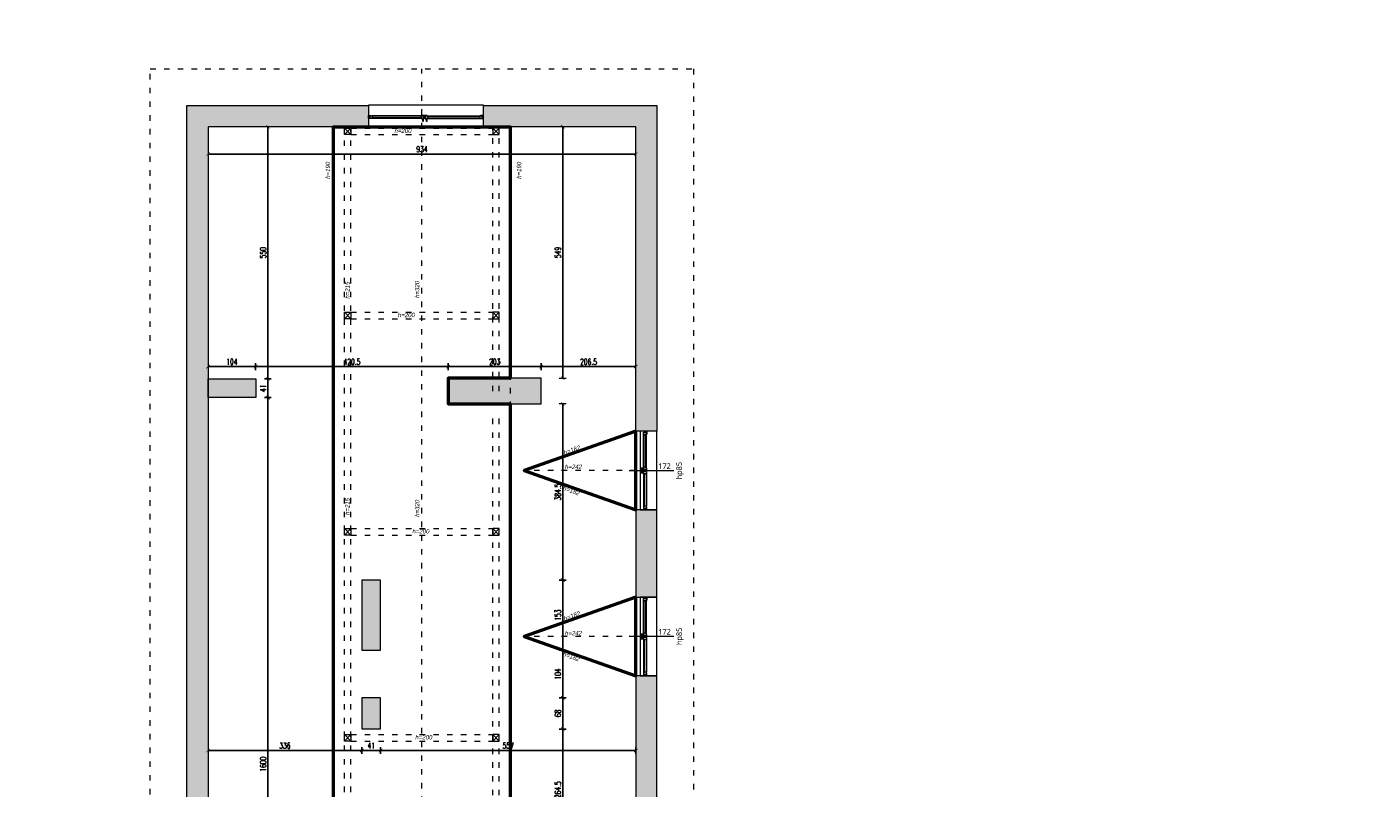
# Model space of a CAD drawing. Header units: millimetres. Extents: x -221 to 149158, y -114258 to 0.
# Tile 176 of 219: x 108226 to 111165, y -52852 to -51192. Entities that reach past the tile are written whole.
import ezdxf
from ezdxf.enums import TextEntityAlignment as Align

# ---------------------------------------------------------------- set-up
doc = ezdxf.new("R2010")
doc.units = ezdxf.units.MM
doc.linetypes.add('ACAD_ISO03W100', pattern=[30, 12, -18])
doc.layers.get('0').update_dxf_attribs({"lineweight": 0})
doc.layers.add('A-przekrycieram.ART', color=7, linetype='Continuous', lineweight=0, true_color=0xffffff)
for name, color, linetype, lineweight in [('konstrukcja istn..KF', 252, 'Continuous', 15), ('opis..KF', 250, 'Continuous', 15), ('powierzchnie', 21, 'Continuous', 50), ('stolarka_arch', 250, 'Continuous', 5), ('wymiar..KF', 12, 'Continuous', 5), ('wypełnienie istn..KF', 250, 'Continuous', 0), ('ściany ist..KF', 61, 'Continuous', 5)]:
    doc.layers.add(name, color=color, linetype=linetype, lineweight=lineweight)
doc.styles.add('ARCH', font='segoeuil.ttf')
doc.styles.add('DIM', font='simplex.shx', dxfattribs={"width": 0.6})
doc.dimstyles.new('100-STD', dxfattribs={"dimscale": 10, "dimtxt": 1.3, "dimasz": 0.15, "dimexe": 5, "dimexo": 10, "dimgap": 0.4, "dimtad": 1, "dimdec": 1, "dimrnd": 0.5, "dimdsep": 46, "dimtxsty": 'DIM', "dimblk": 'KR21', "dimcen": 1, "dimdle": 10, "dimse1": 1, "dimse2": 1, "dimclrd": 256, "dimclre": 256, "dimclrt": 256, "dimadec": 0, "dimazin": 0, "dimtfac": 1, "dimtdec": 1, "dimtmove": 2, "dimatfit": 3, "dimldrblk": 'KR21', "dimfxl": 1, "dimtvp": 5.6, "dimtolj": 1, "dimtzin": 2, "dimarcsym": 0})

# ---------------------------------------------------------------- blocks, each defined once
blk = doc.blocks.new('*U661')
at = {"layer": 'stolarka_arch', "lineweight": 0}
blk.add_lwpolyline([(0, 0), (172, 0), (172, -36.6), (0, -36.6)], close=True, dxfattribs=at)
at = {"layer": 'stolarka_arch'}
for points in [[(0, -22), (6, -22), (6, -23), (3, -23), (3, -28), (0, -28)], [(3, -23), (8, -23), (8, -29), (2, -29), (2, -28), (3, -28)], [(8, -26), (79, -26), (79, -23), (8, -23)], [(8, -26), (79, -26), (79, -29), (8, -29)], [(84, -23), (79, -23), (79, -29), (85, -29), (85, -28), (84, -28)], [(84, -30), (80, -30), (80, -29), (84, -29)], [(81, -22), (91, -22), (91, -23), (88, -23), (88, -28), (84, -28), (84, -23), (81, -23)], [(88, -23), (93, -23), (93, -29), (87, -29), (87, -28), (88, -28)], [(92, -30), (88, -30), (88, -29), (92, -29)], [(164, -26), (93, -26), (93, -23), (164, -23)], [(164, -26), (93, -26), (93, -29), (164, -29)], [(169, -23), (164, -23), (164, -29), (170, -29), (170, -28), (169, -28)], [(172, -22), (166, -22), (166, -23), (169, -23), (169, -28), (172, -28)], [(83, -35), (81, -35), (81, -30), (83, -30)], [(91, -35), (89, -35), (89, -30), (91, -30)]]:
    blk.add_lwpolyline(points, close=True, dxfattribs=at)
blk = doc.blocks.new('*U659')
at = {"layer": 'stolarka_arch', "lineweight": 0}
blk.add_lwpolyline([(0, 0), (172, 0), (172, -36.6), (0, -36.6)], close=True, dxfattribs=at)
at = {"layer": 'stolarka_arch'}
for points in [[(0, -22), (6, -22), (6, -23), (3, -23), (3, -28), (0, -28)], [(3, -23), (8, -23), (8, -29), (2, -29), (2, -28), (3, -28)], [(8, -26), (79, -26), (79, -23), (8, -23)], [(8, -26), (79, -26), (79, -29), (8, -29)], [(84, -23), (79, -23), (79, -29), (85, -29), (85, -28), (84, -28)], [(84, -30), (80, -30), (80, -29), (84, -29)], [(81, -22), (91, -22), (91, -23), (88, -23), (88, -28), (84, -28), (84, -23), (81, -23)], [(88, -23), (93, -23), (93, -29), (87, -29), (87, -28), (88, -28)], [(92, -30), (88, -30), (88, -29), (92, -29)], [(164, -26), (93, -26), (93, -23), (164, -23)], [(164, -26), (93, -26), (93, -29), (164, -29)], [(169, -23), (164, -23), (164, -29), (170, -29), (170, -28), (169, -28)], [(172, -22), (166, -22), (166, -23), (169, -23), (169, -28), (172, -28)], [(83, -35), (81, -35), (81, -30), (83, -30)], [(91, -35), (89, -35), (89, -30), (91, -30)]]:
    blk.add_lwpolyline(points, close=True, dxfattribs=at)
blk = doc.blocks.new('*U655')
at = {"layer": 'stolarka_arch', "lineweight": 0}
blk.add_lwpolyline([(0, 0), (251, 0), (251, -46.8), (0, -46.8)], close=True, dxfattribs=at)
at = {"layer": 'stolarka_arch'}
for points in [[(0, -22), (6, -22), (6, -23), (3, -23), (3, -28), (0, -28)], [(3, -23), (8, -23), (8, -29), (2, -29), (2, -28), (3, -28)], [(8, -26), (121.3, -26), (121.3, -23), (8, -23)], [(8, -26), (121.3, -26), (121.3, -29), (8, -29)], [(126.3, -23), (121.3, -23), (121.3, -29), (127.3, -29), (127.3, -28), (126.3, -28)], [(126.3, -30), (122.3, -30), (122.3, -29), (126.3, -29)], [(123.3, -22), (133.3, -22), (133.3, -23), (130.3, -23), (130.3, -28), (126.3, -28), (126.3, -23), (123.3, -23)], [(130.3, -23), (135.3, -23), (135.3, -29), (129.3, -29), (129.3, -28), (130.3, -28)], [(134.3, -30), (130.3, -30), (130.3, -29), (134.3, -29)], [(243, -26), (135.3, -26), (135.3, -23), (243, -23)], [(243, -26), (135.3, -26), (135.3, -29), (243, -29)], [(248, -23), (243, -23), (243, -29), (249, -29), (249, -28), (248, -28)], [(251, -22), (245, -22), (245, -23), (248, -23), (248, -28), (251, -28)], [(125.3, -35), (123.3, -35), (123.3, -30), (125.3, -30)], [(133.3, -35), (131.3, -35), (131.3, -30), (133.3, -30)]]:
    blk.add_lwpolyline(points, close=True, dxfattribs=at)
blk = doc.blocks.new('*U609')
at = {"layer": 'opis..KF'}
blk.add_line((20, 0), (-77, 0), dxfattribs=at)
at = {"layer": 'opis..KF', "style": 'ARCH', "flags": 12}
for tag, p in [('150', (0, 10)), ('120', (0, -10))]:
    blk.add_attdef(tag, text='', height=12, dxfattribs=at).set_placement(p, align=Align.MIDDLE_CENTER)
blk.add_attdef('hp', text='', height=12, rotation=90, dxfattribs=at).set_placement((31.7, 0), align=Align.MIDDLE_CENTER)
blk = doc.blocks.new('*U610')
at = {"layer": 'opis..KF'}
blk.add_line((20, 0), (-77, 0), dxfattribs=at)
at = {"layer": 'opis..KF', "style": 'ARCH', "flags": 12}
for tag, p in [('150', (0, 10)), ('120', (0, -10))]:
    blk.add_attdef(tag, text='', height=12, dxfattribs=at).set_placement(p, align=Align.MIDDLE_CENTER)
blk.add_attdef('hp', text='', height=12, rotation=90, dxfattribs=at).set_placement((31.7, 0), align=Align.MIDDLE_CENTER)
blk = doc.blocks.new('KR21')
at = {"ltscale": 100}
blk.add_line((0, -5), (0, 5), dxfattribs=at)
at = {"ltscale": 100, "const_width": 0.84}
blk.add_lwpolyline([(-2.5, -2.5), (2.6, 2.6)], dxfattribs=at)
blk = doc.blocks.new('*D907')
at = {"layer": 'Defpoints', "color": 0, "linetype": 'ByBlock', "transparency": 16777216}
for p in [(108621.3, -52000.3), (108752, -52000.3), (108699.6, -53600.3)]:
    blk.add_point(p, dxfattribs=at)
at = {"layer": 'wymiar..KF', "linetype": 'Continuous', "lineweight": -2, "transparency": 16777216}
blk.add_line((108752, -53598.8), (108752, -52001.8), dxfattribs=at)
at = {"layer": 'wymiar..KF', "linetype": 'ByBlock', "lineweight": -2, "transparency": 16777216, "xscale": 1.5, "yscale": 1.5, "zscale": 1.5}
for p, rotation in [((108752, -52000.3), 90), ((108752, -53600.3), 270)]:
    blk.add_blockref('KR21', p, dxfattribs=dict(at, rotation=rotation))
at = {"layer": 'wymiar..KF', "linetype": 'ByBlock', "transparency": 16777216, "insert": (108741.5, -52800.3), "char_height": 13, "attachment_point": 5, "rotation": 90, "style": 'DIM'}
blk.add_mtext('\\A1;1600', dxfattribs=at)
blk = doc.blocks.new('*D908')
at = {"layer": 'Defpoints', "color": 0, "linetype": 'ByBlock', "transparency": 16777216}
for p in [(108621.3, -51959.3), (108752, -51959.3), (108621.3, -52000.3)]:
    blk.add_point(p, dxfattribs=at)
at = {"layer": 'wymiar..KF', "linetype": 'Continuous', "lineweight": -2, "transparency": 16777216}
blk.add_line((108752, -51998.8), (108752, -51960.8), dxfattribs=at)
at = {"layer": 'wymiar..KF', "linetype": 'ByBlock', "lineweight": -2, "transparency": 16777216, "xscale": 1.5, "yscale": 1.5, "zscale": 1.5}
for p, rotation in [((108752, -51959.3), 90), ((108752, -52000.3), 270)]:
    blk.add_blockref('KR21', p, dxfattribs=dict(at, rotation=rotation))
at = {"layer": 'wymiar..KF', "linetype": 'ByBlock', "transparency": 16777216, "insert": (108741.5, -51979.8), "char_height": 13, "attachment_point": 5, "rotation": 90, "style": 'DIM'}
blk.add_mtext('\\A1;41', dxfattribs=at)
blk = doc.blocks.new('*D909')
at = {"layer": 'Defpoints', "color": 0, "linetype": 'ByBlock', "transparency": 16777216}
for p in [(108621.3, -51409.3), (108752, -51409.3), (108621.3, -51959.3)]:
    blk.add_point(p, dxfattribs=at)
at = {"layer": 'wymiar..KF', "linetype": 'Continuous', "lineweight": -2, "transparency": 16777216}
blk.add_line((108752, -51957.8), (108752, -51410.8), dxfattribs=at)
at = {"layer": 'wymiar..KF', "linetype": 'ByBlock', "lineweight": -2, "transparency": 16777216, "xscale": 1.5, "yscale": 1.5, "zscale": 1.5}
for p, rotation in [((108752, -51409.3), 90), ((108752, -51959.3), 270)]:
    blk.add_blockref('KR21', p, dxfattribs=dict(at, rotation=rotation))
at = {"layer": 'wymiar..KF', "linetype": 'ByBlock', "transparency": 16777216, "insert": (108741.5, -51684.3), "char_height": 13, "attachment_point": 5, "rotation": 90, "style": 'DIM'}
blk.add_mtext('\\A1;550', dxfattribs=at)
blk = doc.blocks.new('*D911')
at = {"layer": 'Defpoints', "color": 0, "linetype": 'ByBlock', "transparency": 16777216}
for p in [(108725.3, -51932.7), (108621.3, -51959.3), (108725.3, -51959.3)]:
    blk.add_point(p, dxfattribs=at)
at = {"layer": 'wymiar..KF', "linetype": 'Continuous', "lineweight": -2, "transparency": 16777216}
blk.add_line((108622.8, -51932.7), (108723.8, -51932.7), dxfattribs=at)
at = {"layer": 'wymiar..KF', "linetype": 'ByBlock', "lineweight": -2, "transparency": 16777216, "xscale": 1.5, "yscale": 1.5, "zscale": 1.5, "rotation": 180}
blk.add_blockref('KR21', (108621.3, -51932.7), dxfattribs=at)
at = {"layer": 'wymiar..KF', "linetype": 'ByBlock', "lineweight": -2, "transparency": 16777216, "xscale": 1.5, "yscale": 1.5, "zscale": 1.5}
blk.add_blockref('KR21', (108725.3, -51932.7), dxfattribs=at)
at = {"layer": 'wymiar..KF', "linetype": 'ByBlock', "transparency": 16777216, "insert": (108673.3, -51922.2), "char_height": 13, "attachment_point": 5, "style": 'DIM'}
blk.add_mtext('\\A1;104', dxfattribs=at)
blk = doc.blocks.new('*D912')
at = {"layer": 'Defpoints', "color": 0, "linetype": 'ByBlock', "transparency": 16777216}
for p in [(109145.9, -51932.7), (108725.3, -51959.3), (109145.9, -51958.3)]:
    blk.add_point(p, dxfattribs=at)
at = {"layer": 'wymiar..KF', "linetype": 'Continuous', "lineweight": -2, "transparency": 16777216}
blk.add_line((108726.8, -51932.7), (109144.4, -51932.7), dxfattribs=at)
at = {"layer": 'wymiar..KF', "linetype": 'ByBlock', "lineweight": -2, "transparency": 16777216, "xscale": 1.5, "yscale": 1.5, "zscale": 1.5, "rotation": 180}
blk.add_blockref('KR21', (108725.3, -51932.7), dxfattribs=at)
at = {"layer": 'wymiar..KF', "linetype": 'ByBlock', "lineweight": -2, "transparency": 16777216, "xscale": 1.5, "yscale": 1.5, "zscale": 1.5}
blk.add_blockref('KR21', (109145.9, -51932.7), dxfattribs=at)
at = {"layer": 'wymiar..KF', "linetype": 'ByBlock', "transparency": 16777216, "insert": (108935.6, -51922.2), "char_height": 13, "attachment_point": 5, "style": 'DIM'}
blk.add_mtext('\\A1;420.5', dxfattribs=at)
blk = doc.blocks.new('*D913')
at = {"layer": 'Defpoints', "color": 0, "linetype": 'ByBlock', "transparency": 16777216}
for p in [(109348.9, -51932.7), (109145.9, -51958.3), (109348.9, -51958.3)]:
    blk.add_point(p, dxfattribs=at)
at = {"layer": 'wymiar..KF', "linetype": 'Continuous', "lineweight": -2, "transparency": 16777216}
blk.add_line((109147.4, -51932.7), (109347.4, -51932.7), dxfattribs=at)
at = {"layer": 'wymiar..KF', "linetype": 'ByBlock', "lineweight": -2, "transparency": 16777216, "xscale": 1.5, "yscale": 1.5, "zscale": 1.5, "rotation": 180}
blk.add_blockref('KR21', (109145.9, -51932.7), dxfattribs=at)
at = {"layer": 'wymiar..KF', "linetype": 'ByBlock', "lineweight": -2, "transparency": 16777216, "xscale": 1.5, "yscale": 1.5, "zscale": 1.5}
blk.add_blockref('KR21', (109348.9, -51932.7), dxfattribs=at)
at = {"layer": 'wymiar..KF', "linetype": 'ByBlock', "transparency": 16777216, "insert": (109247.4, -51922.2), "char_height": 13, "attachment_point": 5, "style": 'DIM'}
blk.add_mtext('\\A1;203', dxfattribs=at)
blk = doc.blocks.new('*D914')
at = {"layer": 'Defpoints', "color": 0, "linetype": 'ByBlock', "transparency": 16777216}
for p in [(109555.3, -51932.7), (109348.9, -51958.3), (109555.3, -52073.5)]:
    blk.add_point(p, dxfattribs=at)
at = {"layer": 'wymiar..KF', "linetype": 'Continuous', "lineweight": -2, "transparency": 16777216}
blk.add_line((109350.4, -51932.7), (109553.8, -51932.7), dxfattribs=at)
at = {"layer": 'wymiar..KF', "linetype": 'ByBlock', "lineweight": -2, "transparency": 16777216, "xscale": 1.5, "yscale": 1.5, "zscale": 1.5, "rotation": 180}
blk.add_blockref('KR21', (109348.9, -51932.7), dxfattribs=at)
at = {"layer": 'wymiar..KF', "linetype": 'ByBlock', "lineweight": -2, "transparency": 16777216, "xscale": 1.5, "yscale": 1.5, "zscale": 1.5}
blk.add_blockref('KR21', (109555.3, -51932.7), dxfattribs=at)
at = {"layer": 'wymiar..KF', "linetype": 'ByBlock', "transparency": 16777216, "insert": (109452.1, -51922.2), "char_height": 13, "attachment_point": 5, "style": 'DIM'}
blk.add_mtext('\\A1;206.5', dxfattribs=at)
blk = doc.blocks.new('*D915')
at = {"layer": 'Defpoints', "color": 0, "linetype": 'ByBlock', "transparency": 16777216}
for p in [(109349.5, -51409.3), (109349.5, -51958.3), (109395.8, -51958.3)]:
    blk.add_point(p, dxfattribs=at)
at = {"layer": 'wymiar..KF', "linetype": 'Continuous', "lineweight": -2, "transparency": 16777216}
blk.add_line((109395.8, -51410.8), (109395.8, -51956.8), dxfattribs=at)
at = {"layer": 'wymiar..KF', "linetype": 'ByBlock', "lineweight": -2, "transparency": 16777216, "xscale": 1.5, "yscale": 1.5, "zscale": 1.5}
for p, rotation in [((109395.8, -51409.3), 90), ((109395.8, -51958.3), 270)]:
    blk.add_blockref('KR21', p, dxfattribs=dict(at, rotation=rotation))
at = {"layer": 'wymiar..KF', "linetype": 'ByBlock', "transparency": 16777216, "insert": (109385.3, -51683.8), "char_height": 13, "attachment_point": 5, "rotation": 90, "style": 'DIM'}
blk.add_mtext('\\A1;549', dxfattribs=at)
blk = doc.blocks.new('*D916')
at = {"layer": 'Defpoints', "color": 0, "linetype": 'ByBlock', "lineweight": 40, "transparency": 16777216}
for p in [(0, -51958.3), (46.3, -52014.3), (109348.9, -52014.3)]:
    blk.add_point(p, dxfattribs=at)
at = {"layer": 'wymiar..KF', "linetype": 'Continuous', "lineweight": -2, "transparency": 16777216}
blk.add_line((46.3, -51959.8), (46.3, -52012.8), dxfattribs=at)
at = {"layer": 'wymiar..KF', "linetype": 'ByBlock', "lineweight": -2, "transparency": 16777216, "xscale": 1.5, "yscale": 1.5, "zscale": 1.5}
for p, rotation in [((46.3, -51958.3), 90), ((46.3, -52014.3), 270)]:
    blk.add_blockref('KR21', p, dxfattribs=dict(at, rotation=rotation))
at = {"layer": 'wymiar..KF', "linetype": 'ByBlock', "transparency": 16777216, "insert": (35.8, -51986.3), "char_height": 13, "attachment_point": 5, "rotation": 90, "style": 'DIM'}
blk.add_mtext('\\A1;56', dxfattribs=at)
blk = doc.blocks.new('*D917')
at = {"layer": 'Defpoints', "color": 0, "linetype": 'ByBlock', "transparency": 16777216}
for p in [(109348.9, -52014.3), (108998.2, -52398.5), (109395.8, -52398.5)]:
    blk.add_point(p, dxfattribs=at)
at = {"layer": 'wymiar..KF', "linetype": 'Continuous', "lineweight": -2, "transparency": 16777216}
blk.add_line((109395.8, -52015.8), (109395.8, -52397), dxfattribs=at)
at = {"layer": 'wymiar..KF', "linetype": 'ByBlock', "lineweight": -2, "transparency": 16777216, "xscale": 1.5, "yscale": 1.5, "zscale": 1.5}
for p, rotation in [((109395.8, -52014.3), 90), ((109395.8, -52398.5), 270)]:
    blk.add_blockref('KR21', p, dxfattribs=dict(at, rotation=rotation))
at = {"layer": 'wymiar..KF', "linetype": 'ByBlock', "transparency": 16777216, "insert": (109385.3, -52206.4), "char_height": 13, "attachment_point": 5, "rotation": 90, "style": 'DIM'}
blk.add_mtext('\\A1;384.5', dxfattribs=at)
blk = doc.blocks.new('*D918')
at = {"layer": 'Defpoints', "color": 0, "linetype": 'ByBlock', "transparency": 16777216}
for p in [(108998.2, -52398.5), (108998.2, -52551.6), (109395.8, -52551.6)]:
    blk.add_point(p, dxfattribs=at)
at = {"layer": 'wymiar..KF', "linetype": 'Continuous', "lineweight": -2, "transparency": 16777216}
blk.add_line((109395.8, -52400), (109395.8, -52550.1), dxfattribs=at)
at = {"layer": 'wymiar..KF', "linetype": 'ByBlock', "lineweight": -2, "transparency": 16777216, "xscale": 1.5, "yscale": 1.5, "zscale": 1.5}
for p, rotation in [((109395.8, -52398.5), 90), ((109395.8, -52551.6), 270)]:
    blk.add_blockref('KR21', p, dxfattribs=dict(at, rotation=rotation))
at = {"layer": 'wymiar..KF', "linetype": 'ByBlock', "transparency": 16777216, "insert": (109385.3, -52475), "char_height": 13, "attachment_point": 5, "rotation": 90, "style": 'DIM'}
blk.add_mtext('\\A1;153', dxfattribs=at)
blk = doc.blocks.new('*D919')
at = {"layer": 'Defpoints', "color": 0, "linetype": 'ByBlock', "transparency": 16777216}
for p in [(108998.2, -52551.6), (108998.2, -52655.5), (109395.8, -52655.5)]:
    blk.add_point(p, dxfattribs=at)
at = {"layer": 'wymiar..KF', "linetype": 'Continuous', "lineweight": -2, "transparency": 16777216}
blk.add_line((109395.8, -52553.1), (109395.8, -52654), dxfattribs=at)
at = {"layer": 'wymiar..KF', "linetype": 'ByBlock', "lineweight": -2, "transparency": 16777216, "xscale": 1.5, "yscale": 1.5, "zscale": 1.5}
for p, rotation in [((109395.8, -52551.6), 90), ((109395.8, -52655.5), 270)]:
    blk.add_blockref('KR21', p, dxfattribs=dict(at, rotation=rotation))
at = {"layer": 'wymiar..KF', "linetype": 'ByBlock', "transparency": 16777216, "insert": (109385.3, -52603.5), "char_height": 13, "attachment_point": 5, "rotation": 90, "style": 'DIM'}
blk.add_mtext('\\A1;104', dxfattribs=at)
blk = doc.blocks.new('*D920')
at = {"layer": 'Defpoints', "color": 0, "linetype": 'ByBlock', "transparency": 16777216}
for p in [(108998.2, -52655.5), (108998.2, -52723.6), (109395.8, -52723.6)]:
    blk.add_point(p, dxfattribs=at)
at = {"layer": 'wymiar..KF', "linetype": 'Continuous', "lineweight": -2, "transparency": 16777216}
blk.add_line((109395.8, -52657), (109395.8, -52722.1), dxfattribs=at)
at = {"layer": 'wymiar..KF', "linetype": 'ByBlock', "lineweight": -2, "transparency": 16777216, "xscale": 1.5, "yscale": 1.5, "zscale": 1.5}
for p, rotation in [((109395.8, -52655.5), 90), ((109395.8, -52723.6), 270)]:
    blk.add_blockref('KR21', p, dxfattribs=dict(at, rotation=rotation))
at = {"layer": 'wymiar..KF', "linetype": 'ByBlock', "transparency": 16777216, "insert": (109385.3, -52689.5), "char_height": 13, "attachment_point": 5, "rotation": 90, "style": 'DIM'}
blk.add_mtext('\\A1;68', dxfattribs=at)
blk = doc.blocks.new('*D921')
at = {"layer": 'Defpoints', "color": 0, "linetype": 'ByBlock', "transparency": 16777216}
for p in [(108998.2, -52723.6), (109027.3, -52988.3), (109395.8, -52988.3)]:
    blk.add_point(p, dxfattribs=at)
at = {"layer": 'wymiar..KF', "linetype": 'Continuous', "lineweight": -2, "transparency": 16777216}
blk.add_line((109395.8, -52725.1), (109395.8, -52986.8), dxfattribs=at)
at = {"layer": 'wymiar..KF', "linetype": 'ByBlock', "lineweight": -2, "transparency": 16777216, "xscale": 1.5, "yscale": 1.5, "zscale": 1.5}
for p, rotation in [((109395.8, -52723.6), 90), ((109395.8, -52988.3), 270)]:
    blk.add_blockref('KR21', p, dxfattribs=dict(at, rotation=rotation))
at = {"layer": 'wymiar..KF', "linetype": 'ByBlock', "transparency": 16777216, "insert": (109385.3, -52855.9), "char_height": 13, "attachment_point": 5, "rotation": 90, "style": 'DIM'}
blk.add_mtext('\\A1;264.5', dxfattribs=at)
blk = doc.blocks.new('*D922')
at = {"layer": 'Defpoints', "color": 0, "linetype": 'ByBlock', "transparency": 16777216}
for p in [(108621.3, -52714.3), (108957.2, -52704.6), (108957.2, -52770.4)]:
    blk.add_point(p, dxfattribs=at)
at = {"layer": 'wymiar..KF', "linetype": 'Continuous', "lineweight": -2, "transparency": 16777216}
blk.add_line((108622.8, -52770.4), (108955.7, -52770.4), dxfattribs=at)
at = {"layer": 'wymiar..KF', "linetype": 'ByBlock', "lineweight": -2, "transparency": 16777216, "xscale": 1.5, "yscale": 1.5, "zscale": 1.5, "rotation": 180}
blk.add_blockref('KR21', (108621.3, -52770.4), dxfattribs=at)
at = {"layer": 'wymiar..KF', "linetype": 'ByBlock', "lineweight": -2, "transparency": 16777216, "xscale": 1.5, "yscale": 1.5, "zscale": 1.5}
blk.add_blockref('KR21', (108957.2, -52770.4), dxfattribs=at)
at = {"layer": 'wymiar..KF', "linetype": 'ByBlock', "transparency": 16777216, "insert": (108789.2, -52759.9), "char_height": 13, "attachment_point": 5, "style": 'DIM'}
blk.add_mtext('\\A1;336', dxfattribs=at)
blk = doc.blocks.new('*D923')
at = {"layer": 'Defpoints', "color": 0, "linetype": 'ByBlock', "transparency": 16777216}
for p in [(108957.2, -52704.6), (108998.2, -52723.6), (108998.2, -52770.4)]:
    blk.add_point(p, dxfattribs=at)
at = {"layer": 'wymiar..KF', "linetype": 'Continuous', "lineweight": -2, "transparency": 16777216}
blk.add_line((108958.7, -52770.4), (108996.7, -52770.4), dxfattribs=at)
at = {"layer": 'wymiar..KF', "linetype": 'ByBlock', "lineweight": -2, "transparency": 16777216, "xscale": 1.5, "yscale": 1.5, "zscale": 1.5, "rotation": 180}
blk.add_blockref('KR21', (108957.2, -52770.4), dxfattribs=at)
at = {"layer": 'wymiar..KF', "linetype": 'ByBlock', "lineweight": -2, "transparency": 16777216, "xscale": 1.5, "yscale": 1.5, "zscale": 1.5}
blk.add_blockref('KR21', (108998.2, -52770.4), dxfattribs=at)
at = {"layer": 'wymiar..KF', "linetype": 'ByBlock', "transparency": 16777216, "insert": (108977.7, -52759.9), "char_height": 13, "attachment_point": 5, "style": 'DIM'}
blk.add_mtext('\\A1;41', dxfattribs=at)
blk = doc.blocks.new('*D924')
at = {"layer": 'Defpoints', "color": 0, "linetype": 'ByBlock', "transparency": 16777216}
for p in [(109555.3, -52607.5), (108998.2, -52723.6), (109555.3, -52770.4)]:
    blk.add_point(p, dxfattribs=at)
at = {"layer": 'wymiar..KF', "linetype": 'Continuous', "lineweight": -2, "transparency": 16777216}
blk.add_line((108999.7, -52770.4), (109553.8, -52770.4), dxfattribs=at)
at = {"layer": 'wymiar..KF', "linetype": 'ByBlock', "lineweight": -2, "transparency": 16777216, "xscale": 1.5, "yscale": 1.5, "zscale": 1.5, "rotation": 180}
blk.add_blockref('KR21', (108998.2, -52770.4), dxfattribs=at)
at = {"layer": 'wymiar..KF', "linetype": 'ByBlock', "lineweight": -2, "transparency": 16777216, "xscale": 1.5, "yscale": 1.5, "zscale": 1.5}
blk.add_blockref('KR21', (109555.3, -52770.4), dxfattribs=at)
at = {"layer": 'wymiar..KF', "linetype": 'ByBlock', "transparency": 16777216, "insert": (109276.7, -52759.9), "char_height": 13, "attachment_point": 5, "style": 'DIM'}
blk.add_mtext('\\A1;557', dxfattribs=at)
blk = doc.blocks.new('*D972')
at = {"layer": 'Defpoints', "color": 0, "linetype": 'ByBlock', "transparency": 16777216}
for p in [(108621.3, -51409.3), (109555.3, -51409.3), (109555.3, -51469)]:
    blk.add_point(p, dxfattribs=at)
at = {"layer": 'wymiar..KF', "linetype": 'Continuous', "lineweight": -2, "transparency": 16777216}
blk.add_line((108622.8, -51469), (109553.8, -51469), dxfattribs=at)
at = {"layer": 'wymiar..KF', "linetype": 'ByBlock', "lineweight": -2, "transparency": 16777216, "xscale": 1.5, "yscale": 1.5, "zscale": 1.5, "rotation": 180}
blk.add_blockref('KR21', (108621.3, -51469), dxfattribs=at)
at = {"layer": 'wymiar..KF', "linetype": 'ByBlock', "lineweight": -2, "transparency": 16777216, "xscale": 1.5, "yscale": 1.5, "zscale": 1.5}
blk.add_blockref('KR21', (109555.3, -51469), dxfattribs=at)
at = {"layer": 'wymiar..KF', "linetype": 'ByBlock', "transparency": 16777216, "insert": (109088.3, -51458.5), "char_height": 13, "attachment_point": 5, "style": 'DIM'}
blk.add_mtext('\\A1;934', dxfattribs=at)
blk = doc.blocks.new('*U1674')
at = {"layer": 'A-przekrycieram.ART'}
h = blk.add_hatch(color=256, dxfattribs=at)
h.dxf.hatch_style = 1
h.paths.add_polyline_path([(0, 4200), (5940, 4200), (5940, 0), (0, 0)])
h.paths.add_polyline_path([(200, 4100), (5840, 4100), (5840, 100), (200, 100)], flags=16)

msp = doc.modelspace()

# ---------------------------------------------------------------- hatches: boundary and pattern name
at = {"layer": 'wypełnienie istn..KF', "true_color": 0xc8c8c8}
h = msp.add_hatch(color=9, dxfattribs=at)
h.dxf.hatch_style = 1
h.paths.add_polyline_path([(108621.32, -54556.29), (108621.32, -54169.29), (108699.61, -54169.29), (108699.61, -54010.29), (108653.61, -54010.29), (108653.61, -54123.29), (108575.32, -54123.29), (108575.32, -54575.38), (108797.88, -54797.35), (109687.5, -54797.35), (109687.5, -54751.3), (108816.9, -54751.35)])
h.paths.add_polyline_path([(108699.61, -53600.29), (108621.32, -53600.29), (108621.32, -53431.29), (108575.32, -53431.29), (108575.32, -53646.29), (108653.61, -53646.29), (108653.61, -53760.29), (108699.61, -53760.29)])
h.paths.add_polyline_path([(108621.32, -53093.29), (108575.32, -53093.29), (108575.32, -53259.29), (108621.32, -53259.29)])
h.paths.add_polyline_path([(108621.32, -51409.29), (108971.72, -51409.29), (108971.72, -51363.29), (108575.32, -51363.29), (108575.32, -52921.29), (108621.32, -52921.29)])
h.paths.add_polyline_path([(109601.32, -51363.29), (109222.72, -51363.29), (109222.72, -51409.29), (109555.27, -51409.29), (109555.27, -52073.53), (109601.32, -52073.53)])
h.paths.add_polyline_path([(109601.32, -52245.53), (109555.32, -52245.53), (109555.32, -52435.53), (109601.32, -52435.53)])
h.paths.add_polyline_path([(109601.32, -52607.53), (109555.32, -52607.53), (109555.32, -52988.29), (109027.27, -52988.29), (109027.27, -53028.29), (109069.27, -53028.29), (109069.27, -53609.29), (109611.17, -53609.29), (109611.17, -53594.29), (109099.17, -53594.29), (109099.17, -53018.29), (109767.17, -53018.29), (109767.17, -53594.29), (109700.17, -53594.29), (109700.17, -53609.29), (109797.17, -53609.29), (109797.17, -53018.29), (109947.49, -53018.29), (109947.49, -52972.29), (109601.32, -52972.29)])
h.paths.add_polyline_path([(110317.49, -52972.29), (110065.49, -52972.29), (110065.49, -53018.29), (110317.49, -53018.29)])
h.paths.add_polyline_path([(110677.49, -52972.29), (110435.49, -52972.29), (110435.49, -53018.29), (110677.49, -53018.29)])
h.paths.add_polyline_path([(111422.74, -52972.29), (110795.49, -52972.29), (110795.49, -53018.29), (111156.67, -53018.29), (111156.67, -53706.3), (111191.67, -53706.3), (111191.67, -53619.29), (111700.84, -53619.29), (111700.84, -53572.29), (111191.67, -53572.29), (111190.67, -53018.29), (111422.74, -53018.29)])
h.paths.add_polyline_path([(111692.74, -52972.29), (111540.74, -52972.29), (111540.74, -53018.29), (111692.74, -53018.29)], flags=17)
h.paths.add_polyline_path([(111962.74, -52972.29), (111810.74, -52972.29), (111810.74, -53018.29), (111962.74, -53018.29)])
h.paths.add_polyline_path([(112232.74, -52972.29), (112080.74, -52972.29), (112080.74, -53018.29), (112232.74, -53018.29)], flags=17)
h.paths.add_polyline_path([(112592.74, -52972.29), (112350.74, -52972.29), (112350.74, -53018.29), (112534.67, -53018.29), (112534.67, -53572.29), (111790.84, -53572.29), (111790.84, -53619.29), (112582.05, -53619.29), (112582.05, -53572.29), (112564.67, -53572.29), (112564.67, -53018.29), (112592.74, -53018.29)])
h.paths.add_polyline_path([(112859.25, -52972.29), (112710.74, -52972.29), (112710.74, -53018.29), (112812.67, -53018.29), (112812.67, -53572.29), (112682.01, -53572.29), (112682.01, -53619.29), (112859.21, -53619.29), (112859.29, -53018.29), (112859.21, -53016.51)])
h.paths.add_polyline_path([(113070.21, -52735.21), (113024.21, -52735.21), (113024.21, -52972.29), (113006.25, -52972.29), (113006.25, -53018.29), (113357.89, -53018.29), (113514.25, -53018.29), (113514.25, -53572.29), (113154.25, -53572.29), (113154.25, -53604.29), (113047.25, -53604.29), (113047.25, -53619.29), (113514.25, -53619.29), (113532.49, -53619.29), (113739.21, -53619.29), (113739.21, -53573.29), (113547.21, -53573.29), (113547.21, -53018.29), (113573.21, -53018.29), (113573.21, -52978.29), (113505.87, -52978.29), (113333.21, -52978.29), (113333.21, -53000.79), (113070.21, -53000.79)])
h.paths.add_polyline_path([(110037.5, -54751.35), (109805.5, -54751.35), (109805.5, -54797.35), (110037.5, -54797.35)])
h.paths.add_polyline_path([(110407.49, -54751.35), (110155.5, -54751.35), (110155.5, -54797.35), (110407.49, -54797.35)])
h.paths.add_polyline_path([(110767.49, -54751.86), (110615.67, -54751.3), (110615.67, -53908.3), (111209.21, -53908.3), (111209.17, -53893.3), (111186.67, -53893.3), (111186.67, -53806.3), (111156.67, -53806.3), (111156.67, -53878.3), (110585.67, -53878.3), (110585.67, -54751.3), (110525.49, -54751.3), (110525.49, -54798.07), (110767.49, -54797.86)])
h.paths.add_polyline_path([(111152.74, -54751.24), (110885.49, -54751.3), (110885.49, -54798.07), (111152.74, -54798.01)], flags=17)
h.paths.add_polyline_path([(111448.24, -54751.35), (111402.24, -54751.3), (111402.25, -53908.3), (112060.16, -53908.3), (112060.16, -53893.3), (111319.17, -53893.29), (111319.21, -53908.3), (111372.24, -53908.3), (111372.24, -54751.24), (111270.74, -54751.24), (111270.74, -54797.24), (111402.24, -54797.24), (111402.24, -54924.3), (111730.12, -54924.3), (111730.12, -54878.3), (111448.24, -54878.3)])
h.paths.add_polyline_path([(112281.24, -54804.3), (112412.74, -54804.3), (112412.74, -54758.3), (112311.35, -54758.3), (112311.63, -53908.24), (112476.21, -53908.29), (112476.21, -53893.3), (112150.16, -53893.3), (112150.16, -53908.19), (112281.24, -53907.94), (112281.24, -54758.24), (112235.24, -54758.3), (112235.24, -54878.3), (111981.12, -54877.52), (111981.12, -54924.3), (112281.24, -54924.3)])
h.paths.add_polyline_path([(112772.74, -54758.3), (112530.74, -54758.3), (112530.74, -54804.3), (112772.74, -54804.3)])
h.paths.add_polyline_path([(113107.72, -54758.3), (112890.74, -54758.3), (112890.74, -54804.3), (113107.72, -54804.3)], flags=17)
h.paths.add_polyline_path([(113502.69, -54758.3), (113376.35, -54758.3), (113376.35, -53908.3), (113475.67, -53908.3), (113475.67, -53893.29), (112566.21, -53893.29), (112566.21, -53908.3), (113346.35, -53908.3), (113346.35, -54758.3), (113225.72, -54758.3), (113225.72, -54804.3), (113502.69, -54804.3)])
h.paths.add_polyline_path([(113866.39, -54758.3), (113620.69, -54758.3), (113620.69, -54804.3), (113866.39, -54804.3)], flags=17)
h.paths.add_polyline_path([(115042.21, -54582.38), (115042.21, -54126.29), (114952.21, -54126.29), (114952.21, -54017.3), (114906.21, -54017.3), (114906.21, -54172.29), (114999.01, -54172.29), (114998.76, -54565.78), (114811.39, -54758.3), (114454.39, -54758.3), (114454.39, -54101.32), (114448.71, -54097.29), (114389.96, -54055.65), (114389.96, -54059.54), (114375.96, -54059.54), (114375.96, -54045.72), (114201.96, -53922.37), (114201.96, -53926.27), (114187.96, -53926.27), (114187.96, -53912.45), (114117.21, -53862.29), (113952.21, -53862.29), (113952.21, -53573.29), (113831.21, -53573.29), (113831.21, -53619.29), (113906.21, -53619.29), (113906.21, -53893.29), (113565.67, -53893.29), (113565.67, -53908.3), (114130.16, -53908.3), (114424.35, -54116.85), (114424.35, -54246.22), (114424.35, -54758.3), (113984.39, -54758.3), (113984.39, -54804.3), (114819.71, -54804.3)])
h.paths.add_polyline_path([(115040.21, -52987.29), (114828.21, -52987.29), (114828.21, -52730.03), (114782.21, -52730.03), (114782.21, -53033.29), (114994.21, -53033.29), (114994.21, -53609.29), (114906.21, -53609.29), (114906.21, -53766.29), (114952.21, -53766.29), (114952.21, -53655.29), (115040.21, -53655.29)])
h.paths.add_polyline_path([(114828.21, -52374.86), (114782.21, -52374.86), (114782.21, -52612.03), (114828.21, -52612.03)])
h.paths.add_polyline_path([(114828.21, -52001.59), (114782.21, -52001.59), (114782.21, -52256.86), (114828.21, -52256.86)])
h.paths.add_polyline_path([(114828.21, -51646.09), (114782.21, -51646.09), (114782.21, -51883.59), (114828.21, -51883.59)])
h.paths.add_polyline_path([(114828.21, -51363.29), (114051.21, -51363.29), (114051.21, -51409.29), (114418.71, -51409.29), (114418.71, -51436.29), (114626.21, -51436.29), (114626.21, -51409.29), (114782.21, -51409.29), (114782.21, -51528.09), (114828.21, -51528.09)])
h.paths.add_polyline_path([(113801.21, -51363.29), (113024.21, -51363.29), (113024.21, -51891.89), (113070.21, -51891.89), (113070.21, -51409.29), (113801.21, -51409.29)])
h.paths.add_polyline_path([(113070.21, -52009.89), (113024.21, -52009.89), (113024.21, -52258.44), (113070.21, -52258.44)])
h.paths.add_polyline_path([(113070.21, -52376.44), (113024.21, -52376.44), (113024.21, -52617.21), (113070.21, -52617.21)])
h = msp.add_hatch(color=9, dxfattribs=at)
h.dxf.hatch_style = 1
h.paths.add_polyline_path([(109348.87, -51958.27), (109145.87, -51958.27), (109145.87, -52014.27), (109348.87, -52014.27)])
h.paths.add_polyline_path([(108725.32, -51959.29), (108621.32, -51959.29), (108621.32, -52000.29), (108725.32, -52000.29)])
h.paths.add_polyline_path([(108998.17, -52398.53), (108957.17, -52398.53), (108957.17, -52551.55), (108998.17, -52551.55)])
h.paths.add_polyline_path([(108998.17, -52655.53), (108957.17, -52655.55), (108957.17, -52723.55), (108998.17, -52723.55)])
h.paths.add_polyline_path([(108863.32, -54276.32), (108751.32, -54276.32), (108751.32, -54317.32), (108863.32, -54317.32)])
h.paths.add_polyline_path([(109637.67, -54179.3), (109597.17, -54179.3), (109597.17, -54323.3), (109637.67, -54323.3)])
h.paths.add_polyline_path([(110336.67, -54138.8), (110193.67, -54138.8), (110193.67, -54179.3), (110336.67, -54179.3)])
h.paths.add_polyline_path([(110350.67, -54276.3), (110310.17, -54276.3), (110310.17, -54453.3), (110350.67, -54453.3)])
h.paths.add_polyline_path([(110887.67, -53328.29), (110845.17, -53328.29), (110845.17, -53570.29), (110887.67, -53570.29)])
h.paths.add_polyline_path([(114746.21, -54131.79), (114635.21, -54131.79), (114635.21, -54172.29), (114746.21, -54172.29)])
h.paths.add_polyline_path([(113640.71, -52556.79), (113464.71, -52556.79), (113464.71, -52597.29), (113640.71, -52597.29)])
h.paths.add_polyline_path([(113297.71, -52556.79), (113120.71, -52556.79), (113120.71, -52597.29), (113297.71, -52597.29)])
h.paths.add_polyline_path([(114216.71, -52804.79), (114176.21, -52804.79), (114176.21, -53010.79), (114216.71, -53010.79)])
h.paths.add_polyline_path([(114347.71, -52201.29), (114202.71, -52201.29), (114202.71, -52242.79), (114347.71, -52242.79)])
h.paths.add_polyline_path([(113706.21, -51997.29), (113666.21, -51997.29), (113666.21, -52142.29), (113706.21, -52142.29)])
h.paths.add_polyline_path([(113633.21, -51609.29), (113556.21, -51609.29), (113556.21, -51649.79), (113633.21, -51649.79)])
h.paths.add_polyline_path([(113449.21, -51609.29), (113337.21, -51609.29), (113337.21, -51649.79), (113449.21, -51649.79)])

# ---------------------------------------------------------------- linework, layer by layer
at = {"linetype": 'ACAD_ISO03W100'}
for p, q in [((109088.3, -53483.06), (109088.3, -51283.29)), ((108919.3, -54331.32), (108919.3, -51409.29)), ((108933.3, -54331.32), (108933.3, -51409.29)), ((108933.3, -51412.29), (109243.3, -51412.29)), ((108933.3, -51426.29), (109243.3, -51426.29)), ((109243.3, -51986.53), (109243.3, -51409.29)), ((109257.3, -51986.53), (109257.3, -51409.29)), ((108933.3, -51814.29), (109243.3, -51814.29)), ((108933.3, -51828.29), (109243.3, -51828.29)), ((109243.3, -52988.29), (109243.3, -52042.53)), ((109257.3, -52988.29), (109257.3, -52042.53)), ((109311.75, -52159.53), (109555.27, -52073.53)), ((109555.27, -52245.53), (109311.75, -52159.53)), ((109555.27, -52159.53), (109311.75, -52159.53)), ((108933.3, -52286.29), (109243.3, -52286.29)), ((108933.3, -52300.29), (109243.3, -52300.29)), ((109311.75, -52521.53), (109555.27, -52435.53)), ((109555.27, -52607.53), (109311.75, -52521.53)), ((109555.27, -52521.53), (109311.75, -52521.53)), ((108933.3, -52735.78), (109243.3, -52735.78)), ((108933.3, -52749.78), (109243.3, -52749.78))]:
    msp.add_line(p, q, dxfattribs=at)
for points in [[(110356.74, -54877.28), (108727.75, -54877.35), (108495.32, -54627.08), (108495.32, -54093.29), (108575.32, -54093.29), (108575.32, -53676.29), (108495.32, -53676.29), (108495.32, -51283.29), (109681.32, -51283.29), (109681.32, -52892.29), (112944.21, -52892.29), (112944.21, -51283.29)], [(109681.32, -51283.29), (109681.32, -52892.29), (112944.21, -52892.29), (112944.21, -51363.29)], [(108895.34, -51409.29), (108895.32, -54442.59)], [(109281.27, -51409.29), (109281.27, -52988.29)]]:
    msp.add_lwpolyline(points, dxfattribs=at)
at = {"layer": 'konstrukcja istn..KF'}
for p, q in [((108919.3, -51412.29), (108933.3, -51426.29)), ((108919.3, -51426.29), (108933.3, -51412.29)), ((109257.3, -51412.29), (109243.3, -51426.29)), ((109257.3, -51426.29), (109243.3, -51412.29)), ((108919.3, -51814.29), (108933.3, -51828.29)), ((108919.3, -51828.29), (108933.3, -51814.29)), ((109257.3, -51814.29), (109243.3, -51828.29)), ((109257.3, -51828.29), (109243.3, -51814.29)), ((108919.3, -52286.29), (108933.3, -52300.29)), ((108919.3, -52300.29), (108933.3, -52286.29)), ((109257.3, -52286.29), (109243.3, -52300.29)), ((109257.3, -52300.29), (109243.3, -52286.29)), ((108919.3, -52735.78), (108933.3, -52749.78)), ((108919.3, -52749.78), (108933.3, -52735.78)), ((109257.3, -52735.78), (109243.3, -52749.78)), ((109257.3, -52749.78), (109243.3, -52735.78))]:
    msp.add_line(p, q, dxfattribs=at)
at = {"layer": 'konstrukcja istn..KF', "color": 18, "true_color": 0x000000}
for points in [[(108919.3, -51412.29), (108933.3, -51412.29), (108933.3, -51426.29), (108919.3, -51426.29), (108919.3, -51412.29)], [(109257.3, -51412.29), (109243.3, -51412.29), (109243.3, -51426.29), (109257.3, -51426.29), (109257.3, -51412.29)], [(108919.3, -51814.29), (108933.3, -51814.29), (108933.3, -51828.29), (108919.3, -51828.29), (108919.3, -51814.29)], [(109257.3, -51814.29), (109243.3, -51814.29), (109243.3, -51828.29), (109257.3, -51828.29), (109257.3, -51814.29)], [(108919.3, -52286.29), (108933.3, -52286.29), (108933.3, -52300.29), (108919.3, -52300.29), (108919.3, -52286.29)], [(109257.3, -52286.29), (109243.3, -52286.29), (109243.3, -52300.29), (109257.3, -52300.29), (109257.3, -52286.29)], [(108919.3, -52735.78), (108933.3, -52735.78), (108933.3, -52749.78), (108919.3, -52749.78), (108919.3, -52735.78)], [(109257.3, -52735.78), (109243.3, -52735.78), (109243.3, -52749.78), (109257.3, -52749.78), (109257.3, -52735.78)]]:
    msp.add_lwpolyline(points, dxfattribs=at)
at = {"layer": 'powierzchnie', "linetype": 'ByBlock'}
for points in [[(111156.67, -53878.3), (110585.67, -53878.3), (110585.67, -54477.24), (108930.17, -54477.35), (108895.32, -54442.59), (108895.34, -51409.29), (109281.27, -51409.29), (109281.27, -51958.27), (109145.87, -51958.27), (109145.87, -52014.27), (109281.27, -52014.27), (109281.27, -52988.29), (109027.27, -52988.29), (109027.27, -53028.29), (109069.27, -53028.29), (109069.27, -53609.29), (109797.17, -53609.29), (109797.17, -53292.29), (111156.67, -53292.29), (111156.67, -53878.3)], [(109555.27, -52073.53), (109311.75, -52159.53), (109555.27, -52245.53), (109555.27, -52073.53)], [(109555.27, -52435.53), (109311.75, -52521.53), (109555.27, -52607.53), (109555.32, -52435.53)]]:
    msp.add_lwpolyline(points, dxfattribs=at)
at = {"layer": 'ściany ist..KF', "linetype": 'ByBlock'}
for points in [[(108575.32, -52921.29), (108575.32, -51363.29), (108971.72, -51363.29), (108971.72, -51409.29), (108621.32, -51409.29), (108621.32, -52921.29), (108575.32, -52921.29)], [(109222.72, -51409.29), (109222.72, -51363.29), (109601.32, -51363.29), (109601.32, -52073.53), (109555.27, -52073.53), (109555.27, -51409.29), (109222.72, -51409.29)], [(108621.32, -51959.29), (108725.32, -51959.29), (108725.32, -52000.29), (108621.32, -52000.29), (108621.32, -51959.29)], [(109348.87, -51958.27), (109145.87, -51958.27), (109145.87, -52014.27), (109348.87, -52014.27), (109348.87, -51958.27)], [(108957.17, -52398.55), (108957.17, -52551.55), (108998.17, -52551.55), (108998.17, -52398.53), (108957.17, -52398.53)], [(109601.32, -52607.53), (109555.32, -52607.53), (109555.32, -52988.29), (109027.27, -52988.29), (109027.27, -53028.29), (109069.27, -53028.29), (109069.27, -53609.29), (109611.17, -53609.29), (109611.17, -53594.29), (109099.17, -53594.29), (109099.17, -53018.29), (109767.17, -53018.29), (109767.17, -53594.29), (109700.17, -53594.29), (109700.17, -53609.29), (109797.17, -53609.29), (109797.17, -53018.29), (109947.49, -53018.29), (109947.49, -53018.29), (109947.49, -52972.29), (109601.32, -52972.29), (109601.32, -52607.53)], [(108957.17, -52655.55), (108957.17, -52723.55), (108998.17, -52723.55), (108998.17, -52655.53), (108957.17, -52655.55)]]:
    msp.add_lwpolyline(points, dxfattribs=at)
msp.add_lwpolyline([(109555.32, -52435.53), (109601.32, -52435.53), (109601.32, -52245.53), (109555.32, -52245.53)], close=True, dxfattribs=at)

# ---------------------------------------------------------------- block references
at = {"xscale": 2, "yscale": 2, "zscale": 2}
msp.add_blockref('*U1674', (106304.86, -56225.76), dxfattribs=at)
ref = msp.add_blockref('*U609', (109618.06, -52159.94))
ref.add_attrib('150', '172', dxfattribs={"layer": 'opis..KF', "height": 12, "style": 'ARCH'}).set_placement((109618.06, -52149.94), align=Align.MIDDLE_CENTER)
ref.add_attrib('hp', 'hp85', dxfattribs={"layer": 'opis..KF', "height": 12, "rotation": 90, "style": 'ARCH'}).set_placement((109649.8, -52159.94), align=Align.MIDDLE_CENTER)
ref = msp.add_blockref('*U610', (109618.06, -52521.53))
ref.add_attrib('150', '172', dxfattribs={"layer": 'opis..KF', "height": 12, "style": 'ARCH'}).set_placement((109618.06, -52511.53), align=Align.MIDDLE_CENTER)
ref.add_attrib('hp', 'hp85', dxfattribs={"layer": 'opis..KF', "height": 12, "rotation": 90, "style": 'ARCH'}).set_placement((109649.8, -52521.53), align=Align.MIDDLE_CENTER)
at = {"layer": 'stolarka_arch', "xscale": -1}
msp.add_blockref('*U655', (109222.72, -51362.52), dxfattribs=at)
at = {"layer": 'stolarka_arch', "xscale": -1, "rotation": 270}
for name, p in [('*U661', (109601.32, -52245.53)), ('*U659', (109601.32, -52607.53))]:
    msp.add_blockref(name, p, dxfattribs=at)

# ---------------------------------------------------------------- texts
at = {"layer": 'opis..KF', "char_height": 9.6, "attachment_point": 5, "style": 'ARCH'}
for s, insert in [('{\\fCentury Gothic|b0|i1|c238|p34;h=200}', (109047.01, -51418.19)), ('{\\fCentury Gothic|b0|i1|c238|p34;h=200}', (109054.28, -51820.19)), ('{\\fCentury Gothic|b0|i1|c238|p34;h=242}', (109419.26, -52151.42)), ('{\\fCentury Gothic|b0|i1|c238|p34;h=200}', (109086.11, -52292.19)), ('{\\fCentury Gothic|b0|i1|c238|p34;h=242}', (109419.26, -52514.33)), ('{\\fCentury Gothic|b0|i1|c238|p34;h=200}', (109092.53, -52741.67))]:
    msp.add_mtext_dynamic_manual_height_columns(s, width=156.7001, gutter_width=70, heights=[0], dxfattribs=dict(at, insert=insert))
for s, insert, rotation in [('{\\fCentury Gothic|b0|i1|c238|p34;h=190}', (108883, -51504.4), 90), ('{\\fCentury Gothic|b0|i1|c238|p34;h=190}', (109300.39, -51504.4), 90), ('{\\fCentury Gothic|b0|i1|c238|p34;h=215}', (108925.58, -51765.91), 90), ('{\\fCentury Gothic|b0|i1|c238|p34;h=320}', (109077.83, -51764.33), 90), ('{\\fCentury Gothic|b0|i1|c238|p34;h=182}', (109415.81, -52114.97), 19.45139), ('{\\fCentury Gothic|b0|i1|c238|p34;h=182}', (109414.41, -52203.57), 340.50075), ('{\\fCentury Gothic|b0|i1|c238|p34;h=215}', (108925.58, -52237.91), 90), ('{\\fCentury Gothic|b0|i1|c238|p34;h=320}', (109077.83, -52241.93), 90), ('{\\fCentury Gothic|b0|i1|c238|p34;h=182}', (109415.81, -52476.97), 19.45139), ('{\\fCentury Gothic|b0|i1|c238|p34;h=182}', (109414.41, -52565.57), 340.50075)]:
    msp.add_mtext_dynamic_manual_height_columns(s, width=156.7001, gutter_width=70, heights=[0], dxfattribs=dict(at, insert=insert, rotation=rotation))

# ---------------------------------------------------------------- dimensions: what is measured, and where the dimension line sits
at = {"layer": 'wymiar..KF', "linetype": 'ByBlock'}
for base, p1, p2, picture, middle in [((109555.2666, -51469.0045), (108621.3248, -51409.2932), (109555.2666, -51409.2932), '*D972', (109088.2957, -51458.5045)), ((108725.32, -51932.66), (108621.32, -51959.29), (108725.32, -51959.29), '*D911', (108673.32, -51922.16)), ((109145.8701, -51932.6568), (108725.3248, -51959.2932), (109145.8701, -51958.2691), '*D912', (108935.5975, -51922.1568)), ((109348.87, -51932.66), (109145.87, -51958.27), (109348.87, -51958.27), '*D913', (109247.37, -51922.16)), ((109555.27, -51932.66), (109348.87, -51958.27), (109555.27, -52073.53), '*D914', (109452.07, -51922.16)), ((109555.27, -52770.42), (108998.17, -52723.55), (109555.27, -52607.53), '*D924', (109276.72, -52759.92)), ((108957.1666, -52770.4224), (108621.3248, -52714.3197), (108957.1666, -52704.6343), '*D922', (108789.2457, -52759.9224)), ((108998.17, -52770.42), (108957.17, -52704.63), (108998.17, -52723.55), '*D923', (108977.67, -52759.92))]:
    dim = msp.add_linear_dim(base=base, p1=p1, p2=p2, dimstyle='100-STD', override={"dimfxl": 8, "dimfxlon": 1}, dxfattribs=at)
    dim.commit()
    dim.dimension.update_dxf_attribs({"geometry": picture, "text_midpoint": middle})
for base, p1, p2, picture, middle in [((108752.01, -51409.29), (108621.32, -51959.29), (108621.32, -51409.29), '*D909', (108741.51, -51684.29)), ((109395.75, -51958.27), (109349.46, -51409.29), (109349.46, -51958.27), '*D915', (109385.25, -51683.78)), ((46.29, -52014.27), (0, -51958.27), (109348.87, -52014.27), '*D916', (35.79, -51986.27)), ((108752.01, -51959.29), (108621.32, -52000.29), (108621.32, -51959.29), '*D908', (108741.51, -51979.79)), ((108752.01, -52000.29), (108699.61, -53600.29), (108621.32, -52000.29), '*D907', (108741.51, -52800.29)), ((109395.75, -52398.53), (109348.87, -52014.27), (108998.17, -52398.53), '*D917', (109385.25, -52206.4)), ((109395.75, -52551.55), (108998.17, -52398.53), (108998.17, -52551.55), '*D918', (109385.25, -52475.04)), ((109395.75, -52655.53), (108998.17, -52551.55), (108998.17, -52655.53), '*D919', (109385.25, -52603.54)), ((109395.75, -52723.55), (108998.17, -52655.53), (108998.17, -52723.55), '*D920', (109385.25, -52689.54)), ((109395.75, -52988.29), (108998.17, -52723.55), (109027.27, -52988.29), '*D921', (109385.25, -52855.92))]:
    dim = msp.add_linear_dim(base=base, p1=p1, p2=p2, angle=90, dimstyle='100-STD', override={"dimfxl": 8, "dimfxlon": 1}, dxfattribs=at)
    dim.commit()
    dim.dimension.update_dxf_attribs({"geometry": picture, "text_midpoint": middle})

doc.saveas('drawing.dxf')
